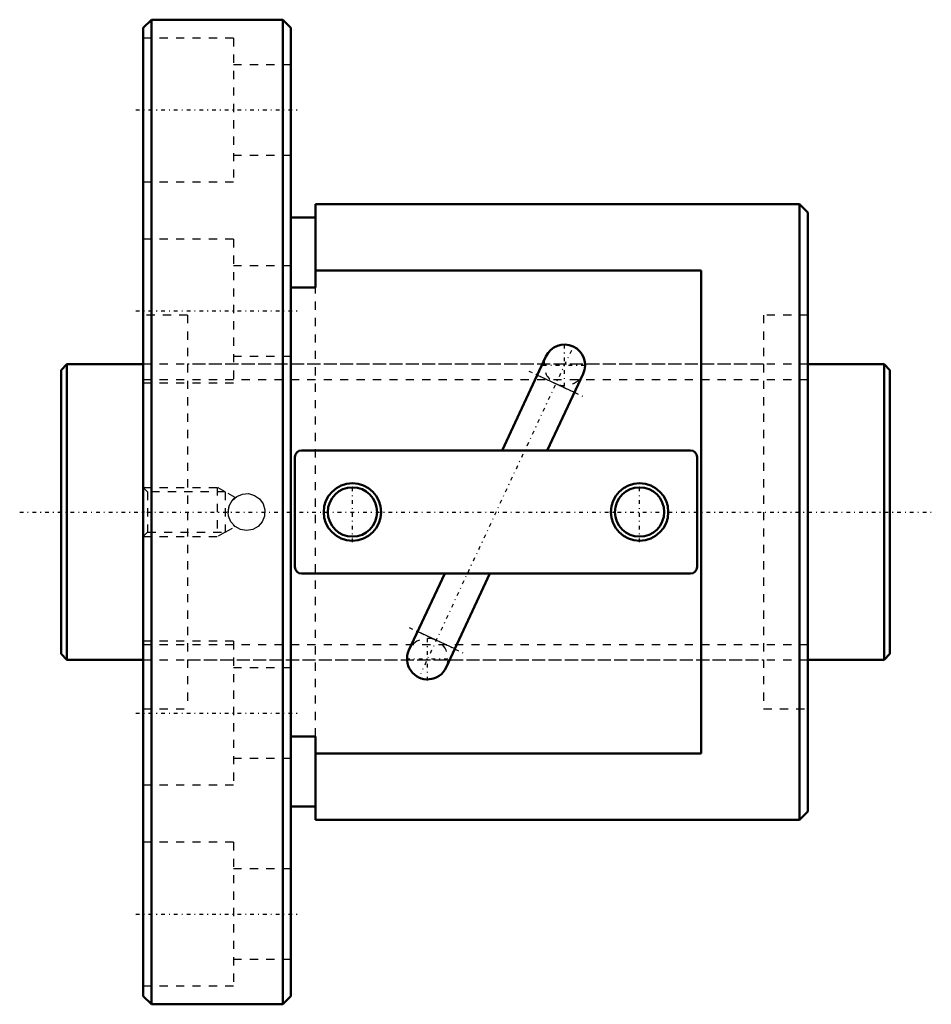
# Model space of a CAD drawing. Header units: millimetres. Extents: x -5 to 106, y -60 to 60.
import ezdxf

# ---------------------------------------------------------------- set-up
doc = ezdxf.new("R2010")
doc.units = ezdxf.units.MM
doc.linetypes.add('Center', pattern=[1.5, 0.45, -0.5, 0.05, -0.5])
doc.linetypes.add('Dashed', pattern=[2, 1, -1])
for name, color, linetype, lineweight in [('2d ConnectionPoints', 7, 'Continuous', 50), ('AM_0', 7, 'Continuous', 50), ('AM_4', 3, 'Continuous', 25), ('AM_5', 3, 'Continuous', 25), ('AM_7', 7, 'Center', 25), ('AM_9', 6, 'Dashed', 25)]:
    doc.layers.add(name, color=color, linetype=linetype, lineweight=lineweight)

# ---------------------------------------------------------------- blocks, each defined once
blk = doc.blocks.new('1_BNF_3610_2_5RR_Nut_0_in_BNF3610V_2_5RRG1_101LC0_000_rev_0')
at = {"layer": 'AM_0'}
for p, q in [((11, 60), (10, 59)), ((27, 60), (11, 60)), ((11, 60), (11, -60)), ((28, 59), (27, 60)), ((27, 60), (27, -60)), ((10, 59), (10, -59)), ((28, 59), (28, -59)), ((31, 37.5), (31, 27.35)), ((90, 37.5), (31, 37.5)), ((91, 36.5), (90, 37.5)), ((90, 37.5), (90, -37.5)), ((91, 36.5), (91, -36.5)), ((31, 35.9), (28, 35.9)), ((78, 29.42), (31, 29.42)), ((78, -29.42), (78, 29.42)), ((31, 27.35), (28, 27.35)), ((59.08, 18.96), (53.74, 7.5)), ((59.25, 7.5), (63.61, 16.84)), ((76.7, 7.5), (29.3, 7.5)), ((28.5, 6.7), (28.5, -6.7)), ((77.5, -6.7), (77.5, 6.7)), ((29.3, -7.5), (76.7, -7.5)), ((46.75, -7.5), (42.39, -16.84)), ((46.92, -18.96), (52.26, -7.5)), ((28, -27.35), (31, -27.35)), ((31, -27.35), (31, -37.5)), ((31, -29.42), (78, -29.42)), ((28, -35.9), (31, -35.9)), ((90, -37.5), (91, -36.5)), ((31, -37.5), (90, -37.5)), ((10, -59), (11, -60)), ((11, -60), (27, -60)), ((27, -60), (28, -59))]:
    blk.add_line(p, q, dxfattribs=at)
for centre, radius in [((35.5, 0), 3.5), ((35.5, 0), 3), ((70.5, 0), 3.5), ((70.5, 0), 3)]:
    blk.add_circle(centre, radius, dxfattribs=at)
for centre, radius, start, end in [((61.35, 17.9), 2.5, 335, 155), ((29.3, 6.7), 0.8, 90, 180), ((76.7, 6.7), 0.8, 0, 90), ((29.3, -6.7), 0.8, 180, 270), ((76.7, -6.7), 0.8, 270, 0), ((44.65, -17.9), 2.5, 155, 335)]:
    blk.add_arc(centre, radius, start, end, dxfattribs=at)
at = {"layer": 'AM_4'}
for p, q in [((62.56, 14.58), (58.03, 16.69)), ((47.97, -16.69), (43.44, -14.58))]:
    blk.add_line(p, q, dxfattribs=at)
at = {"layer": 'AM_5', "linetype": 'Dashed'}
for p, q in [((10, 3), (19, 3)), ((20, 2.46), (19, 3)), ((19, 3), (19, -3)), ((10, -3), (19, -3)), ((20, -2.46), (19, -3))]:
    blk.add_line(p, q, dxfattribs=at)
at = {"layer": 'AM_7'}
for p, q in [((9.1, 49), (28.9, 49)), ((9.1, 24.5), (28.9, 24.5)), ((61.35, 15.28), (61.35, 20.52)), ((62.18, 19.69), (43.82, -19.69)), ((56.98, 17.18), (63.6, 14.09)), ((58.72, 17.9), (63.97, 17.9)), ((35.5, -3.67), (35.5, 3.67)), ((70.5, -3.67), (70.5, 3.67)), ((42.4, -14.09), (49.02, -17.18)), ((44.65, -20.52), (44.65, -15.28)), ((42.03, -17.9), (47.28, -17.9)), ((9.1, -24.5), (28.9, -24.5)), ((9.1, -49), (28.9, -49))]:
    blk.add_line(p, q, dxfattribs=at)
at = {"layer": 'AM_9'}
for p, q in [((21, 57.75), (10, 57.75)), ((21, 57.75), (21, 40.25)), ((28, 54.5), (21, 54.5)), ((21, 43.5), (28, 43.5)), ((10, 40.25), (21, 40.25)), ((21, 33.25), (10, 33.25)), ((21, 33.25), (21, 15.75)), ((28, 30), (21, 30)), ((31, -27.35), (31, 27.35)), ((15.4, 24), (10, 24)), ((15.4, 24), (15.4, -24)), ((91, 24), (85.6, 24)), ((85.6, 24), (85.6, -24)), ((85.6, 18), (15.4, 18)), ((21, 19), (28, 19)), ((10, 15.75), (21, 15.75)), ((10.54, 2.46), (10, 3)), ((20, 2.46), (10.54, 2.46)), ((10.54, 2.46), (10.54, -2.46)), ((21.22, 1.78), (20, 2.46)), ((20, 2.46), (20, -2.46)), ((20, -2.46), (21.21, -1.78)), ((10, -3), (10.54, -2.46)), ((10.54, -2.46), (20, -2.46)), ((21, -15.75), (10, -15.75)), ((21, -15.75), (21, -33.25)), ((15.4, -18), (85.6, -18)), ((28, -19), (21, -19)), ((10, -24), (15.4, -24)), ((85.6, -24), (91, -24)), ((21, -30), (28, -30)), ((10, -33.25), (21, -33.25)), ((21, -40.25), (10, -40.25)), ((21, -40.25), (21, -57.75)), ((28, -43.5), (21, -43.5)), ((21, -54.5), (28, -54.5)), ((10, -57.75), (21, -57.75))]:
    blk.add_line(p, q, dxfattribs=at)
for points in [[(20.35, 0), (20.48, 0.74), (20.84, 1.4), (21.4, 1.9), (22.1, 2.19), (22.85, 2.24), (23.57, 2.03), (24.19, 1.6), (24.63, 0.98), (24.84, 0.25), (24.79, -0.5), (24.51, -1.19), (24.01, -1.75), (23.35, -2.12), (22.6, -2.25), (21.86, -2.13), (21.21, -1.77), (20.7, -1.21), (20.41, -0.51), (20.35, 0)], [(21.22, 1.78), (21.15, 1.72), (21.09, 1.67)], [(21.09, -1.67), (21.21, -1.77), (21.22, -1.78)]]:
    blk.add_lwpolyline(points, dxfattribs=at)
for centre, radius, start, end in [((61.35, 17.9), 2.5, 155, 335), ((22.6, 0), 2.25, 132.1656, 141.1783), ((22.6, 0), 2.25, 161.7189, 182.8752), ((22.6, 0), 2.25, 221.9499, 227.8344), ((44.65, -17.9), 2.5, 335, 155)]:
    blk.add_arc(centre, radius, start, end, dxfattribs=at)
blk = doc.blocks.new('2_BNF_3610_2_5RR000_Shaft_0_in_BNF3610V_2_5RRG1_101LC0_000_rev_0')
at = {"layer": 'AM_0'}
for p, q in [((0.7, 18), (0, 17.3)), ((10, 18), (0.7, 18)), ((0.7, 18), (0.7, -18)), ((100.3, 18), (91, 18)), ((101, 17.3), (100.3, 18)), ((100.3, 18), (100.3, -18)), ((0, 17.3), (0, -17.3)), ((101, 17.3), (101, -17.3)), ((0, -17.3), (0.7, -18)), ((0.7, -18), (10, -18)), ((91, -18), (100.3, -18)), ((100.3, -18), (101, -17.3))]:
    blk.add_line(p, q, dxfattribs=at)
at = {"layer": 'AM_5', "linetype": 'Dashed'}
for p, q in [((10, 16.1595), (91, 16.1595)), ((10, -16.1595), (91, -16.1595))]:
    blk.add_line(p, q, dxfattribs=at)
at = {"layer": 'AM_7'}
blk.add_line((-5.05, 0), (106.05, 0), dxfattribs=at)
at = {"layer": 'AM_9'}
for p, q in [((91, 18), (10, 18)), ((10, -18), (91, -18))]:
    blk.add_line(p, q, dxfattribs=at)

msp = doc.modelspace()

# ---------------------------------------------------------------- linework, layer by layer
at = {"layer": '2d ConnectionPoints'}
for p in [(0, 0), (10, 0)]:
    msp.add_point(p, dxfattribs=at)

# ---------------------------------------------------------------- block references
for name in ['1_BNF_3610_2_5RR_Nut_0_in_BNF3610V_2_5RRG1_101LC0_000_rev_0', '2_BNF_3610_2_5RR000_Shaft_0_in_BNF3610V_2_5RRG1_101LC0_000_rev_0']:
    msp.add_blockref(name, (0, 0))

doc.saveas('drawing.dxf')
